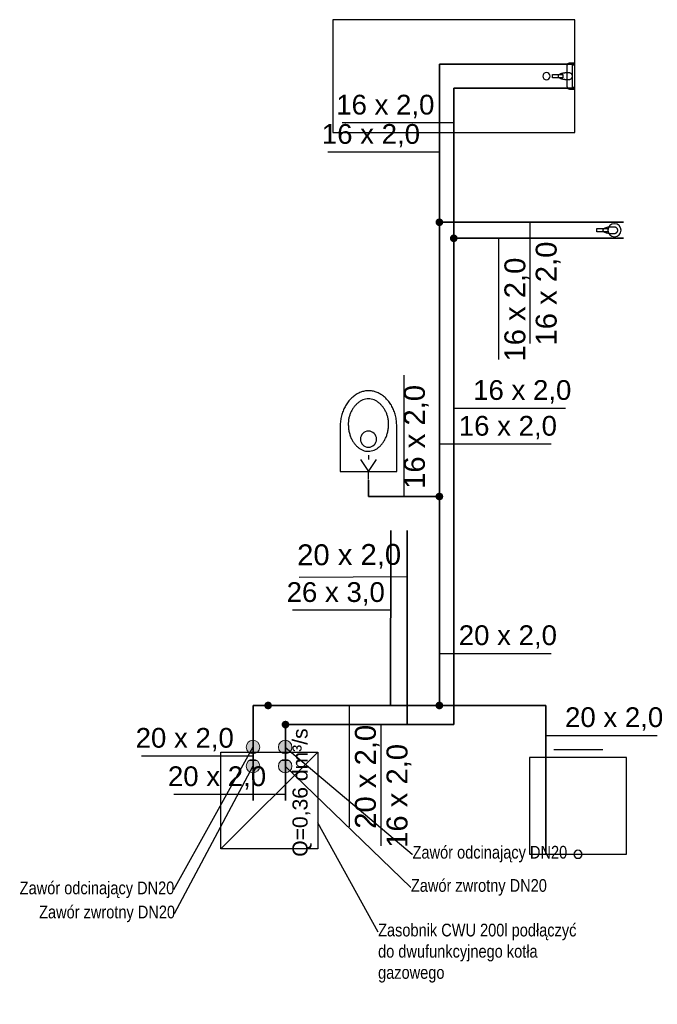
# Model space of a CAD drawing. Extents: x -69357 to 44456, y -75057 to 4617.
# Tile 2 of 23: x -68366 to -67971, y -75057 to -74447. Entities that reach past the tile are written whole.
import ezdxf
from ezdxf import colors
from ezdxf.entities.mleader import LeaderData, LeaderLine
from ezdxf.lldxf.tags import DXFTag
from ezdxf.math import Vec2, Vec3

# ---------------------------------------------------------------- set-up
doc = ezdxf.new("R2010")
doc.units = 0
for name, color, linetype, lineweight in [('IS_Ciepła_woda', 1, 'DASHDOT', 35), ('IS_opisy', 7, 'Continuous', 15), ('IS_Zimna_woda', 5, 'SOLID', 35), ('zawory odcinające', 250, 'Continuous', 20)]:
    doc.layers.add(name, color=color, linetype=linetype, lineweight=lineweight)
for name, color, linetype in [('IS_Inne_Urzadzenia_kanalizacja', 18, 'SOLID'), ('IS_Inne_Urzadzenia_Wodociag', 18, 'SOLID'), ('IS_Odbiorniki', 18, 'SOLID'), ('IS_Opisy_działek_Wodociag', 18, 'SOLID'), ('IS_Text_Odbiornikow_Wodociag', 7, 'Continuous')]:
    doc.layers.add(name, color=color, linetype=linetype)
doc.styles.add('Opisowy', font='arial.ttf')
doc.styles.get("Standard").update_dxf_attribs({"font": 'arial.ttf'})
tags = doc.linetypes.add('DASHDOT', pattern=[20, 10, -5, 0, -5]).pattern_tags.tags
tags[10:11] = [DXFTag(74, 4), DXFTag(75, 0), DXFTag(340, '0'), DXFTag(46, 0.0), DXFTag(50, 0.0), DXFTag(44, 0.0), DXFTag(45, 0.0)]
tags[8:9] = [DXFTag(74, 4), DXFTag(75, 0), DXFTag(340, '0'), DXFTag(46, 0.0), DXFTag(50, 0.0), DXFTag(44, 0.0), DXFTag(45, 0.0)]
tags[6:7] = [DXFTag(74, 4), DXFTag(75, 0), DXFTag(340, '0'), DXFTag(46, 0.0), DXFTag(50, 0.0), DXFTag(44, 0.0), DXFTag(45, 0.0)]
tags[4:5] = [DXFTag(74, 4), DXFTag(75, 0), DXFTag(340, '0'), DXFTag(46, 0.0), DXFTag(50, 0.0), DXFTag(44, 0.0), DXFTag(45, 0.0)]
tags = doc.linetypes.add('SOLID', pattern=[10, 10, 0]).pattern_tags.tags
tags[6:7] = [DXFTag(74, 4), DXFTag(75, 0), DXFTag(340, '0'), DXFTag(46, 0.0), DXFTag(50, 0.0), DXFTag(44, 0.0), DXFTag(45, 0.0)]
tags[4:5] = [DXFTag(74, 4), DXFTag(75, 0), DXFTag(340, '0'), DXFTag(46, 0.0), DXFTag(50, 0.0), DXFTag(44, 0.0), DXFTag(45, 0.0)]

# ---------------------------------------------------------------- blocks, each defined once
blk = doc.blocks.new('_None')

msp = doc.modelspace()

# ---------------------------------------------------------------- hatches: boundary and pattern name
at = {"layer": 'IS_Opisy_działek_Wodociag'}
h = msp.add_hatch(color=5, dxfattribs=at)
edge = h.paths.add_edge_path()
edge.add_arc((-68105.99, -74572.5), 2.4, 90, 450, ccw=False)
h = msp.add_hatch(color=1, dxfattribs=at)
edge = h.paths.add_edge_path()
edge.add_arc((-68097.07, -74582.44), 2.4, 90, 450, ccw=False)
h = msp.add_hatch(color=5, dxfattribs=at)
edge = h.paths.add_edge_path()
edge.add_arc((-68105.99, -74742.47), 2.4, 90, 450, ccw=False)
h = msp.add_hatch(color=5, dxfattribs=at)
edge = h.paths.add_edge_path()
edge.add_arc((-68105.99, -74871.98), 2.4, 90, 450, ccw=False)
h = msp.add_hatch(color=1, dxfattribs=at)
edge = h.paths.add_edge_path()
edge.add_arc((-68201.33, -74883.82), 2.4, 90, 450, ccw=False)
at = {"layer": 'IS_Text_Odbiornikow_Wodociag'}
h = msp.add_hatch(color=5, dxfattribs=at)
edge = h.paths.add_edge_path()
edge.add_arc((-68212.09, -74871.98), 2.4, 90, 450, ccw=False)
at = {"layer": 'zawory odcinające'}
h = msp.add_hatch(color=256, dxfattribs=at)
h.dxf.hatch_style = 1
h.paths.add_polyline_path([(-68225.68, -74897.75, 0.414214), (-68221.5, -74901.93, 0.414214), (-68217.32, -74897.75)])
h.paths.add_polyline_path([(-68225.68, -74897.75), (-68217.32, -74897.75, 0.414214), (-68221.5, -74893.57, 0.414214)])
h = msp.add_hatch(color=256, dxfattribs=at)
h.dxf.hatch_style = 1
h.paths.add_polyline_path([(-68205.68, -74897.75, 0.414214), (-68201.5, -74901.93, 0.414214), (-68197.32, -74897.75)])
h.paths.add_polyline_path([(-68205.68, -74897.75), (-68197.32, -74897.75, 0.414214), (-68201.5, -74893.57, 0.414214)])
h = msp.add_hatch(color=256, dxfattribs=at)
h.dxf.hatch_style = 1
h.paths.add_polyline_path([(-68225.68, -74909.54, 0.414214), (-68221.5, -74913.72, 0.414214), (-68217.32, -74909.54)])
h.paths.add_polyline_path([(-68225.68, -74909.54), (-68217.32, -74909.54, 0.414214), (-68221.5, -74905.36, 0.414214)])
h = msp.add_hatch(color=256, dxfattribs=at)
h.dxf.hatch_style = 1
h.paths.add_polyline_path([(-68205.68, -74909.54, 0.414214), (-68201.5, -74913.72, 0.414214), (-68197.32, -74909.54)])
h.paths.add_polyline_path([(-68205.68, -74909.54), (-68197.32, -74909.54, 0.414214), (-68201.5, -74905.36, 0.414214)])

# ---------------------------------------------------------------- linework, layer by layer
at = {"layer": 'IS_Ciepła_woda'}
for p, q in [((-68097.07, -74582.44), (-68097.07, -74489.48)), ((-68097.07, -74489.48), (-68022.01, -74489.48)), ((-68097.07, -74582.44), (-67991.85, -74582.44)), ((-68097.07, -74582.44), (-68097.07, -74883.82)), ((-68126.05, -74763.59), (-68126.05, -74883.82)), ((-68097.07, -74883.82), (-68201.33, -74883.82)), ((-68201.33, -74883.82), (-68201.33, -74930.86))]:
    msp.add_line(p, q, dxfattribs=at)
at = {"layer": 'IS_Inne_Urzadzenia_kanalizacja', "extrusion": (0, 0, -1)}
msp.add_ellipse((-68020.15, -74964.2), major_axis=(-2.5, 0), ratio=1, dxfattribs=at)
at = {"layer": 'IS_Inne_Urzadzenia_Wodociag'}
for p, q in [((-68241.33, -74960.86), (-68241.33, -74900.86)), ((-68241.33, -74900.86), (-68181.33, -74900.86)), ((-68241.33, -74960.86), (-68181.33, -74900.86)), ((-68181.33, -74900.86), (-68181.33, -74960.86)), ((-68181.33, -74960.86), (-68241.33, -74960.86)), ((-68241.33, -74960.86), (-68241.33, -74960.86))]:
    msp.add_line(p, q, dxfattribs=at)
at = {"layer": 'IS_Odbiorniki'}
for p, q in [((-68022.01, -74446.98), (-68172.01, -74446.98)), ((-68172.01, -74446.98), (-68172.01, -74516.98)), ((-68022.01, -74516.98), (-68022.01, -74446.98)), ((-68022.01, -74446.98), (-68022.01, -74446.98)), ((-68022.01, -74473.98), (-68023.51, -74473.98)), ((-68023.51, -74473.98), (-68023.51, -74474.98)), ((-68023.51, -74474.98), (-68022.01, -74474.98)), ((-68023.51, -74474.98), (-68023.51, -74474.98)), ((-68022.01, -74474.98), (-68022.01, -74473.98)), ((-68036.01, -74482.98), (-68036.01, -74480.98)), ((-68036.01, -74480.98), (-68029.51, -74480.98)), ((-68029.51, -74482.98), (-68036.01, -74482.98)), ((-68036.01, -74482.98), (-68036.01, -74482.98)), ((-68029.51, -74480.98), (-68029.51, -74482.98)), ((-68022.01, -74488.98), (-68023.51, -74488.98)), ((-68023.51, -74488.98), (-68023.51, -74489.98)), ((-68023.51, -74489.98), (-68022.01, -74489.98)), ((-68023.51, -74489.98), (-68023.51, -74489.98)), ((-68022.01, -74489.98), (-68022.01, -74488.98)), ((-68172.01, -74516.98), (-68022.01, -74516.98)), ((-68008.38, -74578.44), (-68008.38, -74576.45)), ((-68008.38, -74576.45), (-68001.66, -74576.45)), ((-68001.66, -74576.45), (-68001.66, -74578.44)), ((-68001.66, -74578.44), (-68008.38, -74578.44)), ((-68008.38, -74578.44), (-68008.38, -74578.44)), ((-68149.92, -74716.95), (-68149.92, -74719.45)), ((-68154.92, -74719.45), (-68149.92, -74726.95)), ((-68149.92, -74726.95), (-68144.92, -74719.45)), ((-68149.92, -74731.95), (-68149.92, -74726.95)), ((-68035.15, -74899.2), (-68004.65, -74899.2)), ((-67990.15, -74904.2), (-68050.15, -74904.2)), ((-68050.15, -74904.2), (-68050.15, -74964.2)), ((-67990.15, -74964.2), (-67990.15, -74904.2)), ((-68050.15, -74964.2), (-67990.15, -74964.2)), ((-68050.15, -74964.2), (-68050.15, -74964.2))]:
    msp.add_line(p, q, dxfattribs=at)
at = {"layer": 'IS_Odbiorniki', "extrusion": (0, 0, -1)}
for centre, major_axis in [((-68039.65, -74481.98), (-2.2, 0)), ((-67997.53, -74577.47), (-4.08, 0)), ((-68149.92, -74706.95), (-5.01, 0))]:
    msp.add_ellipse(centre, major_axis=major_axis, ratio=1, dxfattribs=at)
at = {"layer": 'IS_Odbiorniki'}
for points, knots in [([(-68027.51, -74479.98), (-68027.73, -74479.98), (-68028.18, -74480), (-68028.85, -74480.07), (-68029.49, -74480.18), (-68030.1, -74480.32), (-68030.67, -74480.5), (-68031.18, -74480.7), (-68031.62, -74480.92), (-68031.99, -74481.16), (-68032.27, -74481.42), (-68032.46, -74481.69), (-68032.51, -74481.89), (-68032.51, -74481.98)], [0, 0, 0, 0, 0.680365, 1.352598, 2.007974, 2.637404, 3.231713, 3.781963, 4.279934, 4.718988, 5.095816, 5.41425, 5.692788, 5.692788, 5.692788, 5.692788]), ([(-68025.51, -74479.98), (-68025.55, -74479.98), (-68025.64, -74479.98), (-68025.78, -74479.98), (-68025.93, -74479.98), (-68026.08, -74479.98), (-68026.24, -74479.98), (-68026.41, -74479.98), (-68026.6, -74479.98), (-68026.8, -74479.98), (-68027.01, -74479.98), (-68027.25, -74479.98), (-68027.42, -74479.98), (-68027.51, -74479.98)], [0, 0, 0, 0, 0.136739, 0.275733, 0.419234, 0.569497, 0.728775, 0.899324, 1.083396, 1.283246, 1.501127, 1.739294, 2, 2, 2, 2]), ([(-68025.01, -74473.98), (-68025.13, -74473.98), (-68025.38, -74473.99), (-68025.72, -74474.03), (-68026.01, -74474.09), (-68026.27, -74474.19), (-68026.48, -74474.33), (-68026.66, -74474.5), (-68026.79, -74474.72), (-68026.89, -74474.97), (-68026.96, -74475.27), (-68027, -74475.61), (-68027.01, -74475.85), (-68027.01, -74475.98)], [0, 0, 0, 0, 0.384885, 0.724568, 1.024891, 1.293879, 1.542296, 1.783488, 2.031905, 2.300893, 2.601217, 2.940899, 3.325784, 3.325784, 3.325784, 3.325784]), ([(-68027.01, -74475.98), (-68027.01, -74476.28), (-68027.01, -74476.91), (-68027.01, -74477.91), (-68027.01, -74479.01), (-68027.01, -74480.17), (-68027.01, -74481.37), (-68027.01, -74482.59), (-68027.01, -74483.79), (-68027.01, -74484.96), (-68027.01, -74486.05), (-68027.01, -74487.05), (-68027.01, -74487.69), (-68027.01, -74487.98)], [0, 0, 0, 0, 0.888054, 1.897821, 3.002254, 4.174305, 5.386927, 6.613073, 7.825695, 8.997746, 10.102179, 11.111946, 12, 12, 12, 12]), ([(-68023.51, -74481.98), (-68023.51, -74481.89), (-68023.52, -74481.71), (-68023.59, -74481.44), (-68023.7, -74481.18), (-68023.85, -74480.93), (-68024.03, -74480.71), (-68024.23, -74480.5), (-68024.46, -74480.33), (-68024.7, -74480.18), (-68024.96, -74480.07), (-68025.23, -74480), (-68025.42, -74479.98), (-68025.51, -74479.98)], [0, 0, 0, 0, 0.273037, 0.549292, 0.830058, 1.115075, 1.403036, 1.692041, 1.980001, 2.265018, 2.545785, 2.82204, 3.095076, 3.095076, 3.095076, 3.095076]), ([(-68023.51, -74473.98), (-68023.51, -74473.98), (-68023.53, -74473.98), (-68023.56, -74473.98), (-68023.63, -74473.98), (-68023.71, -74473.98), (-68023.82, -74473.98), (-68023.96, -74473.98), (-68024.12, -74473.98), (-68024.31, -74473.98), (-68024.52, -74473.98), (-68024.75, -74473.98), (-68024.92, -74473.98), (-68025.01, -74473.98)], [0, 0, 0, 0, 0.012397, 0.049587, 0.11157, 0.198347, 0.309917, 0.446281, 0.607438, 0.793388, 1.004132, 1.239669, 1.5, 1.5, 1.5, 1.5]), ([(-68023.51, -74489.98), (-68023.51, -74489.62), (-68023.51, -74488.82), (-68023.51, -74487.53), (-68023.51, -74486.07), (-68023.51, -74484.49), (-68023.51, -74482.82), (-68023.51, -74481.14), (-68023.51, -74479.48), (-68023.51, -74477.89), (-68023.51, -74476.43), (-68023.51, -74475.14), (-68023.51, -74474.34), (-68023.51, -74473.98)], [0, 0, 0, 0, 1.082645, 2.38843, 3.867769, 5.471074, 7.14876, 8.85124, 10.528926, 12.132231, 13.61157, 14.917355, 16, 16, 16, 16]), ([(-68032.51, -74481.98), (-68032.51, -74482.07), (-68032.46, -74482.27), (-68032.27, -74482.54), (-68031.99, -74482.8), (-68031.62, -74483.04), (-68031.18, -74483.27), (-68030.67, -74483.47), (-68030.1, -74483.64), (-68029.49, -74483.79), (-68028.85, -74483.9), (-68028.18, -74483.96), (-68027.73, -74483.98), (-68027.51, -74483.98)], [0, 0, 0, 0, 0.278538, 0.596972, 0.9738, 1.412854, 1.910826, 2.461075, 3.055384, 3.684814, 4.34019, 5.012423, 5.692788, 5.692788, 5.692788, 5.692788]), ([(-68027.51, -74483.98), (-68027.46, -74483.98), (-68027.35, -74483.98), (-68027.18, -74483.98), (-68027, -74483.98), (-68026.81, -74483.98), (-68026.61, -74483.98), (-68026.4, -74483.98), (-68026.2, -74483.98), (-68026.01, -74483.98), (-68025.83, -74483.98), (-68025.66, -74483.98), (-68025.56, -74483.98), (-68025.51, -74483.98)], [0, 0, 0, 0, 0.148009, 0.316304, 0.500376, 0.695718, 0.897821, 1.102179, 1.304282, 1.499624, 1.683696, 1.851991, 2, 2, 2, 2]), ([(-68025.51, -74483.98), (-68025.42, -74483.98), (-68025.23, -74483.96), (-68024.96, -74483.89), (-68024.7, -74483.78), (-68024.46, -74483.64), (-68024.23, -74483.46), (-68024.03, -74483.25), (-68023.85, -74483.03), (-68023.7, -74482.78), (-68023.59, -74482.52), (-68023.52, -74482.26), (-68023.51, -74482.07), (-68023.51, -74481.98)], [0, 0, 0, 0, 0.273037, 0.549292, 0.830058, 1.115075, 1.403036, 1.692041, 1.980001, 2.265018, 2.545785, 2.82204, 3.095076, 3.095076, 3.095076, 3.095076]), ([(-68027.01, -74487.98), (-68027.01, -74488.07), (-68027, -74488.25), (-68026.96, -74488.52), (-68026.89, -74488.78), (-68026.79, -74489.03), (-68026.65, -74489.26), (-68026.48, -74489.46), (-68026.27, -74489.64), (-68026.02, -74489.79), (-68025.72, -74489.9), (-68025.38, -74489.97), (-68025.13, -74489.98), (-68025.01, -74489.98)], [0, 0, 0, 0, 0.272276, 0.542692, 0.810227, 1.07504, 1.338798, 1.604973, 1.87895, 2.16785, 2.480019, 2.824368, 3.209791, 3.209791, 3.209791, 3.209791]), ([(-68025.01, -74489.98), (-68024.92, -74489.98), (-68024.75, -74489.98), (-68024.52, -74489.98), (-68024.31, -74489.98), (-68024.12, -74489.98), (-68023.96, -74489.98), (-68023.82, -74489.98), (-68023.71, -74489.98), (-68023.63, -74489.98), (-68023.56, -74489.98), (-68023.53, -74489.98), (-68023.51, -74489.98), (-68023.51, -74489.98)], [0, 0, 0, 0, 0.260331, 0.495868, 0.706612, 0.892562, 1.053719, 1.190083, 1.301653, 1.38843, 1.450413, 1.487603, 1.5, 1.5, 1.5, 1.5]), ([(-67999.6, -74575.46), (-67999.83, -74575.46), (-68000.3, -74575.48), (-68000.99, -74575.54), (-68001.65, -74575.65), (-68002.28, -74575.8), (-68002.86, -74575.97), (-68003.39, -74576.17), (-68003.85, -74576.39), (-68004.23, -74576.63), (-68004.52, -74576.89), (-68004.71, -74577.15), (-68004.76, -74577.35), (-68004.76, -74577.45)], [0, 0, 0, 0, 0.702582, 1.396527, 2.072634, 2.721358, 3.333079, 3.898418, 4.408712, 4.856877, 5.2392, 5.559355, 5.836677, 5.836677, 5.836677, 5.836677]), ([(-68004.76, -74577.45), (-68004.76, -74577.54), (-68004.71, -74577.74), (-68004.52, -74578.01), (-68004.23, -74578.26), (-68003.85, -74578.5), (-68003.39, -74578.72), (-68002.86, -74578.92), (-68002.28, -74579.1), (-68001.65, -74579.24), (-68000.99, -74579.35), (-68000.3, -74579.42), (-67999.83, -74579.43), (-67999.6, -74579.43)], [0, 0, 0, 0, 0.277322, 0.597477, 0.9798, 1.427965, 1.938259, 2.503598, 3.115319, 3.764043, 4.44015, 5.134095, 5.836677, 5.836677, 5.836677, 5.836677]), ([(-67997.53, -74575.46), (-67997.58, -74575.46), (-67997.68, -74575.46), (-67997.82, -74575.46), (-67997.97, -74575.46), (-67998.12, -74575.46), (-67998.29, -74575.46), (-67998.47, -74575.46), (-67998.66, -74575.46), (-67998.86, -74575.46), (-67999.09, -74575.46), (-67999.34, -74575.46), (-67999.51, -74575.46), (-67999.6, -74575.46)], [0, 0, 0, 0, 0.141211, 0.28475, 0.432944, 0.58812, 0.752608, 0.928734, 1.118825, 1.325211, 1.550217, 1.796173, 2.065404, 2.065404, 2.065404, 2.065404]), ([(-67995.47, -74577.45), (-67995.47, -74577.36), (-67995.49, -74577.17), (-67995.56, -74576.91), (-67995.67, -74576.65), (-67995.82, -74576.41), (-67996.01, -74576.18), (-67996.22, -74575.98), (-67996.45, -74575.8), (-67996.71, -74575.66), (-67996.97, -74575.55), (-67997.25, -74575.48), (-67997.44, -74575.46), (-67997.53, -74575.46)], [0, 0, 0, 0, 0.271425, 0.546649, 0.827367, 1.113556, 1.404027, 1.696914, 1.990094, 2.281571, 2.569879, 2.854507, 3.136391, 3.136391, 3.136391, 3.136391]), ([(-67997.53, -74579.43), (-67997.44, -74579.43), (-67997.25, -74579.42), (-67996.97, -74579.35), (-67996.71, -74579.24), (-67996.45, -74579.09), (-67996.22, -74578.92), (-67996.01, -74578.71), (-67995.82, -74578.49), (-67995.67, -74578.24), (-67995.56, -74577.99), (-67995.49, -74577.72), (-67995.47, -74577.54), (-67995.47, -74577.45)], [0, 0, 0, 0, 0.281885, 0.566513, 0.85482, 1.146298, 1.439477, 1.732365, 2.022836, 2.309024, 2.589742, 2.864967, 3.136391, 3.136391, 3.136391, 3.136391]), ([(-67999.6, -74579.43), (-67999.55, -74579.43), (-67999.46, -74579.43), (-67999.31, -74579.43), (-67999.16, -74579.43), (-67999.01, -74579.43), (-67998.84, -74579.43), (-67998.67, -74579.43), (-67998.47, -74579.43), (-67998.27, -74579.43), (-67998.04, -74579.43), (-67997.79, -74579.43), (-67997.62, -74579.43), (-67997.53, -74579.43)], [0, 0, 0, 0, 0.141211, 0.28475, 0.432944, 0.58812, 0.752608, 0.928734, 1.118825, 1.325211, 1.550217, 1.796173, 2.065404, 2.065404, 2.065404, 2.065404]), ([(-68149.92, -74676.95), (-68150.73, -74676.95), (-68152.37, -74677.11), (-68154.77, -74677.8), (-68157.06, -74678.9), (-68159.21, -74680.38), (-68161.19, -74682.21), (-68162.97, -74684.37), (-68164.5, -74686.82), (-68165.75, -74689.54), (-68166.69, -74692.49), (-68167.28, -74695.66), (-68167.42, -74697.84), (-68167.42, -74698.95)], [0, 0, 0, 0, 2.447033, 4.91566, 7.439138, 10.03873, 12.726732, 15.509667, 18.391215, 21.374736, 24.4654, 27.671942, 31.008057, 31.008057, 31.008057, 31.008057]), ([(-68132.42, -74698.95), (-68132.42, -74697.8), (-68132.55, -74695.56), (-68133.13, -74692.32), (-68134.07, -74689.33), (-68135.33, -74686.6), (-68136.86, -74684.17), (-68138.64, -74682.04), (-68140.62, -74680.25), (-68142.77, -74678.81), (-68145.07, -74677.76), (-68147.46, -74677.1), (-68149.1, -74676.95), (-68149.92, -74676.95)], [0, 0, 0, 0, 3.448607, 6.723853, 9.846743, 12.834356, 15.70064, 18.457582, 21.116743, 23.691147, 26.19745, 28.658257, 31.104254, 31.104254, 31.104254, 31.104254]), ([(-68149.92, -74681.95), (-68150.5, -74681.95), (-68151.69, -74682.08), (-68153.41, -74682.61), (-68155.05, -74683.45), (-68156.59, -74684.57), (-68158, -74685.93), (-68159.26, -74687.5), (-68160.34, -74689.25), (-68161.23, -74691.15), (-68161.9, -74693.18), (-68162.32, -74695.29), (-68162.42, -74696.73), (-68162.42, -74697.45)], [0, 0, 0, 0, 1.765469, 3.549847, 5.38091, 7.271903, 9.22522, 11.236067, 13.295584, 15.393445, 17.520097, 19.668832, 21.837822, 21.837822, 21.837822, 21.837822]), ([(-68137.42, -74697.45), (-68137.42, -74696.73), (-68137.51, -74695.29), (-68137.93, -74693.18), (-68138.6, -74691.15), (-68139.49, -74689.25), (-68140.58, -74687.5), (-68141.83, -74685.93), (-68143.24, -74684.57), (-68144.78, -74683.45), (-68146.42, -74682.61), (-68148.14, -74682.08), (-68149.33, -74681.95), (-68149.92, -74681.95)], [0, 0, 0, 0, 2.16899, 4.317725, 6.444376, 8.542237, 10.601755, 12.612602, 14.565919, 16.456912, 18.287975, 20.072352, 21.837822, 21.837822, 21.837822, 21.837822]), ([(-68167.42, -74698.95), (-68167.42, -74698.96), (-68167.42, -74699.02), (-68167.42, -74699.21), (-68167.42, -74699.65), (-68167.42, -74700.47), (-68167.42, -74701.79), (-68167.42, -74703.75), (-68167.42, -74706.46), (-68167.42, -74710.06), (-68167.42, -74714.67), (-68167.42, -74720.41), (-68167.42, -74724.63), (-68167.42, -74726.95)], [0, 0, 0, 0, 0.021037, 0.168295, 0.567994, 1.346356, 2.629602, 4.543952, 7.215627, 10.770849, 15.335838, 21.036814, 28, 28, 28, 28]), ([(-68162.42, -74697.45), (-68162.42, -74698.34), (-68162.32, -74700.06), (-68161.91, -74702.56), (-68161.25, -74704.86), (-68160.36, -74706.97), (-68159.27, -74708.85), (-68158.01, -74710.5), (-68156.6, -74711.89), (-68155.06, -74713), (-68153.41, -74713.83), (-68151.69, -74714.34), (-68150.5, -74714.45), (-68149.92, -74714.45)], [0, 0, 0, 0, 2.653831, 5.171757, 7.564384, 9.840362, 12.007145, 14.072009, 16.043366, 17.932381, 19.754842, 21.533085, 23.297545, 23.297545, 23.297545, 23.297545]), ([(-68149.92, -74714.45), (-68149.33, -74714.45), (-68148.14, -74714.33), (-68146.42, -74713.79), (-68144.77, -74712.92), (-68143.24, -74711.76), (-68141.82, -74710.33), (-68140.56, -74708.65), (-68139.48, -74706.75), (-68138.59, -74704.65), (-68137.93, -74702.38), (-68137.51, -74699.97), (-68137.42, -74698.3), (-68137.42, -74697.45)], [0, 0, 0, 0, 1.765585, 3.552282, 5.393148, 7.308851, 9.310391, 11.402137, 13.584538, 15.856368, 18.216537, 20.665584, 23.206893, 23.206893, 23.206893, 23.206893]), ([(-68132.42, -74726.95), (-68132.42, -74724.71), (-68132.42, -74720.68), (-68132.42, -74715.28), (-68132.42, -74711.09), (-68132.42, -74707.93), (-68132.42, -74705.61), (-68132.42, -74703.93), (-68132.42, -74702.73), (-68132.42, -74701.8), (-68132.42, -74700.96), (-68132.42, -74700.02), (-68132.42, -74699.34), (-68132.42, -74698.95)], [0, 0, 0, 0, 6.737791, 12.075883, 16.201352, 19.301277, 21.562735, 23.172802, 24.318557, 25.187077, 25.96544, 26.840721, 28, 28, 28, 28]), ([(-68167.42, -74726.95), (-68165.99, -74726.95), (-68163.35, -74726.95), (-68159.66, -74726.95), (-68156.47, -74726.95), (-68153.63, -74726.95), (-68151, -74726.95), (-68148.46, -74726.95), (-68145.87, -74726.95), (-68143.08, -74726.95), (-68139.96, -74726.95), (-68136.37, -74726.95), (-68133.8, -74726.95), (-68132.42, -74726.95)], [0, 0, 0, 0, 4.274981, 7.918858, 11.069121, 13.863261, 16.438768, 18.933133, 21.483847, 24.2284, 27.304282, 30.848986, 35, 35, 35, 35])]:
    msp.add_open_spline(points, degree=3, knots=knots, dxfattribs=at)
at = {"layer": 'IS_Opisy_działek_Wodociag'}
for p, q in [((-68097.07, -74510.9), (-68166.22, -74510.9)), ((-68105.99, -74529.06), (-68175.14, -74529.06)), ((-68049.91, -74572.5), (-68049.91, -74647.65)), ((-68069.31, -74582.44), (-68069.31, -74657.59)), ((-68127.95, -74667.32), (-68127.95, -74742.47)), ((-68097.07, -74687.76), (-68027.92, -74687.76)), ((-68105.99, -74709.93), (-68036.84, -74709.93)), ((-68126.05, -74792.23), (-68192.76, -74792.63)), ((-68136.11, -74812.98), (-68196.94, -74812.98)), ((-68105.99, -74839.7), (-68036.84, -74839.7)), ((-68161.91, -74871.98), (-68161.91, -74947.13)), ((-68142.31, -74883.82), (-68142.31, -74958.97)), ((-68040.15, -74890.5), (-67971, -74890.5)), ((-68221.33, -74903.3), (-68290.48, -74903.3)), ((-68201.33, -74927.1), (-68270.48, -74927.1))]:
    msp.add_line(p, q, dxfattribs=at)
at = {"layer": 'IS_Zimna_woda'}
for p, q in [((-68105.99, -74572.5), (-68105.99, -74474.48)), ((-68105.99, -74474.48), (-68022.01, -74474.48)), ((-68105.99, -74572.5), (-67991.85, -74572.5)), ((-68105.99, -74742.47), (-68105.99, -74572.5)), ((-68149.92, -74742.47), (-68149.92, -74732.45)), ((-68105.99, -74742.47), (-68149.92, -74742.47)), ((-68105.99, -74871.98), (-68105.99, -74742.47)), ((-68136.18, -74871.98), (-68136.05, -74763.59)), ((-68212.09, -74871.98), (-68221.33, -74871.98)), ((-68221.33, -74871.98), (-68221.33, -74930.86)), ((-68105.99, -74871.98), (-68212.09, -74871.98)), ((-68105.99, -74871.98), (-68040.15, -74871.98)), ((-68040.15, -74871.98), (-68040.15, -74964.2))]:
    msp.add_line(p, q, dxfattribs=at)
at = {"layer": 'zawory odcinające'}
for p, q in [((-68221.5, -74897.75), (-68221.5, -74906.04)), ((-68201.5, -74897.75), (-68201.5, -74906.04)), ((-68218.77, -74906.04), (-68224.23, -74906.04)), ((-68198.77, -74906.04), (-68204.23, -74906.04))]:
    msp.add_line(p, q, dxfattribs=at)
for centre in [(-68221.5, -74897.75), (-68201.5, -74897.75), (-68221.5, -74909.54), (-68201.5, -74909.54)]:
    msp.add_circle(centre, 4.18, dxfattribs=at)

# ---------------------------------------------------------------- texts
at = {"layer": 'IS_Opisy_działek_Wodociag', "char_height": 12.24}
for s, insert, attachment_point in [('\\fArial|b0|i0;16 x 2,0', (-68109.07, -74508.02), 9), ('\\fArial|b0|i0;16 x 2,0', (-68117.99, -74526.18), 9), ('\\fArial|b0|i0;16 x 2,0', (-68085.07, -74684.88), 7), ('\\fArial|b0|i0;16 x 2,0', (-68093.99, -74707.05), 7), ('\\fArial|b0|i0;26 x 3,0', (-68139.79, -74810.1), 9), ('\\fArial|b0|i0;20 x 2,0', (-68093.99, -74836.82), 7), ('\\fArial|b0|i0;20 x 2,0', (-68028.15, -74887.62), 7), ('\\fArial|b0|i0;20 x 2,0', (-68233.33, -74900.42), 9), ('\\fArial|b0|i0;20 x 2,0', (-68213.33, -74924.22), 9)]:
    msp.add_mtext(s, dxfattribs=dict(at, insert=insert, attachment_point=attachment_point))
at = {"layer": 'IS_Opisy_działek_Wodociag', "char_height": 12.96}
for s, insert, attachment_point, rotation in [('\\fArial|b0|i0;16 x 2,0', (-68046.31, -74584.5), 3, 90), ('\\fArial|b0|i0;16 x 2,0', (-68065.71, -74594.44), 3, 90), ('\\fArial|b0|i0;16 x 2,0', (-68127.95, -74673.34), 3, 90), ('\\fArial|b0|i0;20 x 2,0', (-68129.64, -74787.21), 9, 0.3), ('\\fArial|b0|i0;20 x 2,0', (-68158.31, -74883.98), 3, 90), ('\\fArial|b0|i0;16 x 2,0', (-68138.71, -74895.82), 3, 90)]:
    msp.add_mtext(s, dxfattribs=dict(at, insert=insert, attachment_point=attachment_point, rotation=rotation))
at = {"layer": 'IS_Text_Odbiornikow_Wodociag', "linetype": 'SOLID', "insert": (-68196.99, -74965.75), "char_height": 9.36, "attachment_point": 1, "rotation": 90}
msp.add_mtext('\\fArial|b0|i0;Q=0,36 dm³/s', dxfattribs=at)

# ---------------------------------------------------------------- leaders
at = {"layer": 'IS_opisy', "lineweight": 25}
ml = msp.add_multileader_mtext('Standard', dxfattribs=at)
ml.set_content('{\\fArial Narrow|b0|i0|c238|p34;Zawór odcinający DN20}', color=256, style='Opisowy')
ml.set_leader_properties()
ml.set_arrow_properties(name='NONE')
ml.build(insert=Vec2(0, 0))
ml.multileader.update_dxf_attribs({"dogleg_length": 0.1, "arrow_head_size": 0.615})
ctx = ml.context
ctx.base_point, ctx.char_height, ctx.arrow_head_size, ctx.landing_gap_size, ctx.plane_origin = Vec3(-68366.04, -74986.2), 7.8773, 0.615, 0.0615, Vec3(-67987.18, -75099.72)
notes = []
notes.append((ctx, [(1, (1, 1, 0), (-68270.67, -74986.2), (-1, 0), 0.1, [(0, [(-68221.5, -74897.75)], 0, [])])]))
ctx.mtext.insert, ctx.mtext.width, ctx.mtext.flow_direction = Vec3(-68365.98, -74981.1), 103.3678, 5
ml = msp.add_multileader_mtext('Standard', dxfattribs=at)
ml.set_content('{\\fArial Narrow|b0|i0|c238|p34;Zawór odcinający DN20}', color=256, style='Opisowy')
ml.set_leader_properties()
ml.set_arrow_properties(name='NONE')
ml.build(insert=Vec2(0, 0))
ml.multileader.update_dxf_attribs({"dogleg_length": 0.1, "arrow_head_size": 0.615})
ctx = ml.context
ctx.base_point, ctx.char_height, ctx.arrow_head_size, ctx.landing_gap_size, ctx.plane_origin = Vec3(-68122.66, -74964.08), 7.8773, 0.615, 0.0615, Vec3(-67967.18, -75099.72)
notes.append((ctx, [(0, (1, 1, 0), (-68122.76, -74964.08), (1, 0), 0.1, [(0, [(-68201.5, -74897.75)], 0, [])])]))
ctx.mtext.insert, ctx.mtext.width, ctx.mtext.flow_direction = Vec3(-68122.6, -74958.99), 103.3678, 5
ml = msp.add_multileader_mtext('Standard', dxfattribs=at)
ml.set_content('{\\fArial Narrow|b0|i0|c238|p34;Zawór zwrotny DN20}', color=256, style='Opisowy')
ml.set_leader_properties()
ml.set_arrow_properties(name='NONE')
ml.build(insert=Vec2(0, 0))
ml.multileader.update_dxf_attribs({"dogleg_length": 0.1, "arrow_head_size": 0.615})
ctx = ml.context
ctx.base_point, ctx.char_height, ctx.arrow_head_size, ctx.landing_gap_size, ctx.plane_origin = Vec3(-68354.04, -75001.13), 7.8773, 0.615, 0.0615, Vec3(-67967.18, -75099.72)
notes.append((ctx, [(1, (1, 1, 0), (-68270.22, -75001.13), (-1, 0), 0.1, [(0, [(-68221.5, -74909.54)], 0, [])])]))
ctx.mtext.insert, ctx.mtext.width, ctx.mtext.flow_direction = Vec3(-68353.98, -74996.03), 103.3678, 5
ml = msp.add_multileader_mtext('Standard', dxfattribs=at)
ml.set_content('{\\fArial Narrow|b0|i0|c238|p34;Zawór zwrotny DN20}', color=256, style='Opisowy')
ml.set_leader_properties()
ml.set_arrow_properties(name='NONE')
ml.build(insert=Vec2(0, 0))
ml.multileader.update_dxf_attribs({"dogleg_length": 0.1, "arrow_head_size": 0.615})
ctx = ml.context
ctx.base_point, ctx.char_height, ctx.arrow_head_size, ctx.landing_gap_size, ctx.plane_origin = Vec3(-68123.69, -74984.66), 7.8773, 0.615, 0.0615, Vec3(-67947.18, -75099.72)
notes.append((ctx, [(0, (1, 1, 0), (-68123.79, -74984.66), (1, 0), 0.1, [(0, [(-68201.5, -74909.54)], 0, [])])]))
ctx.mtext.insert, ctx.mtext.width, ctx.mtext.flow_direction = Vec3(-68123.63, -74979.57), 103.3678, 5
ml = msp.add_multileader_mtext('Standard', dxfattribs=at)
ml.set_content('{\\fArial Narrow|b0|i0|c238|p34;Zasobnik CWU 200l podłączyć do dwufunkcyjnego kotła gazowego}', color=256, style='Opisowy')
ml.set_leader_properties()
ml.set_arrow_properties(name='NONE')
ml.build(insert=Vec2(0, 0))
ml.multileader.update_dxf_attribs({"dogleg_length": 0.1, "arrow_head_size": 0.615})
ctx = ml.context
ctx.base_point, ctx.char_height, ctx.arrow_head_size, ctx.landing_gap_size, ctx.plane_origin = Vec3(-68144.03, -75012.31), 7.8773, 0.615, 0.0615, Vec3(-67947.18, -75035.81)
notes.append((ctx, [(0, (1, 1, 0), (-68144.13, -75012.31), (1, 0), 0.1, [(0, [(-68181.5, -74944.56)], 0, [])])]))
ctx.mtext.insert, ctx.mtext.width, ctx.mtext.flow_direction = Vec3(-68143.97, -75007.22), 124.1159, 5
for ctx, leaders in notes:
    for number, flags, end, landing, length, lines in leaders:
        leader = LeaderData()
        leader.index, (leader.has_last_leader_line, leader.has_dogleg_vector, leader.attachment_direction) = number, flags
        leader.last_leader_point, leader.dogleg_vector, leader.dogleg_length = Vec3(end), Vec3(landing), length
        for number, points, colour, breaks in lines:
            line = LeaderLine()
            line.index, line.vertices, line.color, line.breaks = number, Vec3.list(points), colors.encode_raw_color(colour), breaks
            leader.lines.append(line)
        ctx.leaders.append(leader)

doc.saveas('drawing.dxf')
